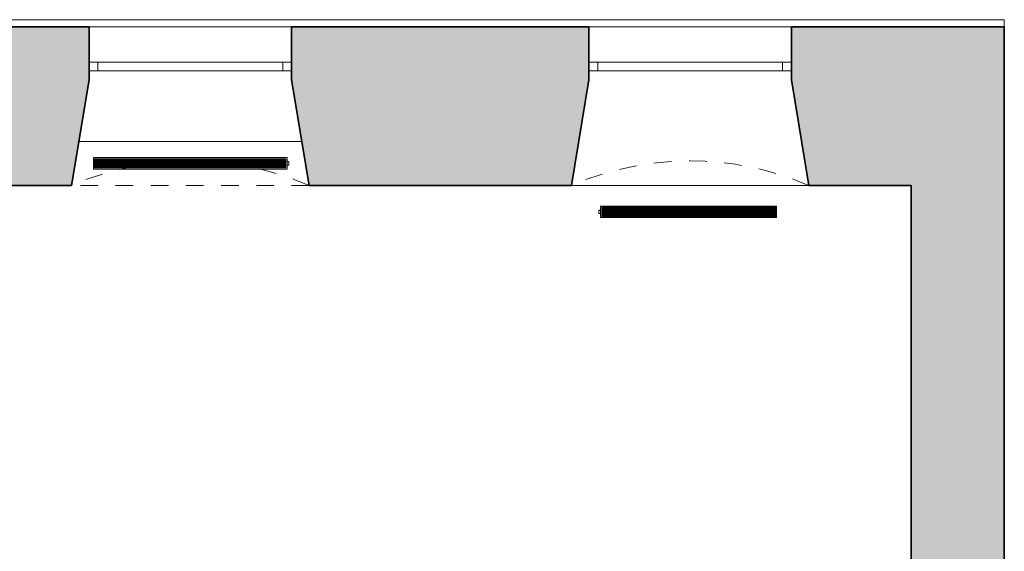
# Model space of a CAD drawing. Header units: metres. Extents: x -0.2 to 46.9, y -1.3 to 28.
# Tile 28 of 29: x 34.2 to 39.8, y 11.8 to 14.8. Entities that reach past the tile are written whole.
import ezdxf

# ---------------------------------------------------------------- set-up
doc = ezdxf.new("R2010")
doc.units = ezdxf.units.M
doc.linetypes.add('AV - Cerch_ 1 tecka 4mm', pattern=[0.006, 0.004, -0.001, 0, -0.001])
for name, color, linetype, lineweight in [('AV-SRAFY', 7, 'Continuous', 35), ('AV-STAVBA', 7, 'Continuous', 18), ('AV-VYBAVENI', 7, 'Continuous', 18)]:
    doc.layers.add(name, color=color, linetype=linetype, lineweight=lineweight)

# ---------------------------------------------------------------- blocks, each defined once
blk = doc.blocks.new('WI_2-2_bez středního sloupku_s příčlemi - 1150x2400-1162495-2NP')
at = {"layer": 'AV-STAVBA', "color": 254, "true_color": 0xcccccc}
for p, q in [((-0.575, 0.2), (-0.575, 0.25)), ((-0.575, 0.25), (0.575, 0.25)), ((-0.525, 0.2), (-0.525, 0.25)), ((0.525, 0.2), (0.525, 0.25)), ((0.575, 0.2), (0.575, 0.25)), ((-0.575, 0.2), (0.575, 0.2))]:
    blk.add_line(p, q, dxfattribs=at)
blk = doc.blocks.new('GM_Nika_zkosené ostění - v900-1163113-2NP')
at = {"layer": 'AV-STAVBA', "color": 254, "linetype": 'AV - Cerch_ 1 tecka 4mm', "lineweight": 13, "true_color": 0xcccccc}
blk.add_line((-0.55, 0.45), (0.8, 0.45), dxfattribs=at)
blk = doc.blocks.new('GM_Nika se zkoseným ostěním a klenutým nadpražím - 1150x2500_600-1162731-2NP')
at = {"layer": 'AV-STAVBA', "color": 254, "linetype": 'AV - Cerch_ 1 tecka 4mm', "lineweight": 13, "true_color": 0xcccccc}
for p, q in [((0.575, 0.45), (-0.575, 0.45)), ((0.675, -0.45), (-0.675, -0.45))]:
    blk.add_line(p, q, dxfattribs=at)
blk.add_arc((0, -2.0137), 1.7031, 66.651, 113.349, dxfattribs=at)
blk = doc.blocks.new('Řísma 2NP_ vnitroblok - Řísma 2NP_ vnitroblok-1646675-2NP')
at = {"layer": 'AV-STAVBA', "color": 254, "true_color": 0xcccccc}
for p, q in [((25.2351, 14.789), (39.7648, 14.789)), ((39.7648, 14.789), (39.7648, 14.7482))]:
    blk.add_line(p, q, dxfattribs=at)
blk = doc.blocks.new('D0089 - 1514 - OÚPSŘ_Benešova_rvt-1-2NP')
at = {"layer": 'AV-SRAFY', "lineweight": 5, "true_color": 0xcccccc}
h = blk.add_hatch(color=254, dxfattribs=at)
h.paths.add_polyline_path([(31.5148, 13.8482), (32.1548, 13.8482), (32.2548, 14.4484), (32.2548, 14.7482), (30.4048, 14.7482), (30.4048, 14.4484), (30.5048, 13.8482), (31.2348, 13.8482)])
h.paths.add_polyline_path([(34.0548, 13.8482), (34.4648, 13.8482), (34.5648, 14.4484), (34.5648, 14.7482), (33.4048, 14.7482), (33.4048, 14.4484), (33.5048, 13.8482), (33.9048, 13.8482)])
h.paths.add_polyline_path([(24.9848, 13.8482), (25.7148, 13.8482), (25.7148, 14.7482), (24.8448, 14.7482), (24.8448, 13.8482)])
h.paths.add_polyline_path([(38.6548, 13.8482), (39.2348, 13.8482), (39.2348, 14.7482), (38.5548, 14.7482), (38.5548, 14.4482), (38.6477, 13.8909)])
h.paths.add_polyline_path([(35.8148, 13.8482), (37.3048, 13.8482), (37.4048, 14.4482), (37.4048, 14.7482), (35.7148, 14.7482), (35.7148, 14.4484), (35.8077, 13.8909)])
h.paths.add_polyline_path([(27.5148, 13.8482), (29.1548, 13.8482), (29.2548, 14.4484), (29.2548, 14.7482), (27.5148, 14.7482), (27.5148, 13.8909)])
h.paths.add_polyline_path([(24.3948, 13.8482), (24.3948, 14.7482), (24.0648, 14.7482), (24.0648, 13.8482), (24.1348, 13.8482)])
at = {"layer": 'AV-SRAFY', "lineweight": 18, "true_color": 0xcccccc}
blk.add_hatch(color=254, dxfattribs=at).paths.add_polyline_path([(39.6414, 0.8282), (39.7648, 0.8282), (39.7648, 14.7482), (39.2348, 14.7482), (39.2348, 0.8282)])
at = {"layer": 'AV-STAVBA', "color": 254, "lineweight": 35, "true_color": 0xcccccc}
for p, q in [((33.4048, 14.7482), (34.5648, 14.7482)), ((34.5648, 14.4484), (34.5648, 14.7482)), ((37.4048, 14.7482), (35.7148, 14.7482)), ((35.7148, 14.4484), (35.7148, 14.7482)), ((37.4048, 14.4482), (37.4048, 14.7482)), ((38.5548, 14.7482), (39.2348, 14.7482)), ((38.5548, 14.4482), (38.5548, 14.7482)), ((39.7648, 14.7482), (39.2348, 14.7482)), ((39.7648, 0.8282), (39.7648, 14.7482)), ((34.4648, 13.8482), (34.5648, 14.4484)), ((35.8148, 13.8482), (35.7148, 14.4484)), ((37.3048, 13.8482), (37.4048, 14.4482)), ((38.6548, 13.8482), (38.5548, 14.4482)), ((34.0548, 13.8482), (34.4648, 13.8482)), ((35.8148, 13.8482), (37.3048, 13.8482)), ((39.2348, 13.8482), (38.6548, 13.8482)), ((39.2348, 13.8482), (39.2348, 8.3782))]:
    blk.add_line(p, q, dxfattribs=at)
at = {"layer": 'AV-STAVBA', "color": 254, "true_color": 0xcccccc}
for p, q in [((34.5648, 14.7482), (35.7148, 14.7482)), ((37.4048, 14.7482), (38.5548, 14.7482)), ((35.7731, 14.0982), (34.5065, 14.0982)), ((38.6548, 13.8482), (37.3048, 13.8482))]:
    blk.add_line(p, q, dxfattribs=at)
at = {"layer": 'AV-STAVBA', "color": 254, "lineweight": 18, "true_color": 0xcccccc}
for name, p in [('Řísma 2NP_ vnitroblok - Řísma 2NP_ vnitroblok-1646675-2NP', (0, 0)), ('GM_Nika se zkoseným ostěním a klenutým nadpražím - 1150x2500_600-1162731-2NP', (35.1398, 14.2982)), ('GM_Nika se zkoseným ostěním a klenutým nadpražím - 1150x2500_600-1162731-2NP', (37.9798, 14.2982)), ('WI_2-2_bez středního sloupku_s příčlemi - 1150x2400-1162495-2NP', (35.1398, 14.2982)), ('WI_2-2_bez středního sloupku_s příčlemi - 1150x2400-1162495-2NP', (37.9798, 14.2982))]:
    blk.add_blockref(name, p, dxfattribs=at)
at = {"layer": 'AV-STAVBA', "color": 254, "lineweight": 18, "true_color": 0xcccccc, "rotation": 180}
blk.add_blockref('GM_Nika_zkosené ostění - v900-1163113-2NP', (35.2648, 14.2982), dxfattribs=at)
blk = doc.blocks.new('PF_Deskový radiátor_připojení boční - 1000_550_66-848785-2NP')
at = {"layer": 'AV-VYBAVENI', "color": 5, "true_color": 0x0000ff}
for p, q in [((-0.5, 0.01), (-0.51, 0.01)), ((-0.51, 0.01), (-0.51, -0.01)), ((-0.51, 0.01), (-0.51, 0.0097)), ((-0.5, 0.01), (-0.51, 0.01)), ((-0.51, 0.01), (-0.51, 0.0097)), ((-0.51, 0.01), (-0.51, 0.0097)), ((0.5, 0.033), (-0.5, 0.033)), ((-0.5, 0.033), (-0.5, -0.033)), ((-0.493, -0.026), (-0.493, 0.026)), ((-0.493, 0.026), (0.493, 0.026)), ((-0.483, 0.026), (-0.486, 0.026)), ((-0.486, 0.026), (-0.486, -0.026)), ((-0.483, -0.026), (-0.483, 0.026)), ((-0.4745, 0.026), (-0.4775, 0.026)), ((-0.4775, 0.026), (-0.4775, -0.026)), ((-0.4745, -0.026), (-0.4745, 0.026)), ((-0.466, 0.026), (-0.469, 0.026)), ((-0.469, 0.026), (-0.469, -0.026)), ((-0.466, -0.026), (-0.466, 0.026)), ((-0.4575, 0.026), (-0.4605, 0.026)), ((-0.4605, 0.026), (-0.4605, -0.026)), ((-0.4575, -0.026), (-0.4575, 0.026)), ((-0.449, 0.026), (-0.452, 0.026)), ((-0.452, 0.026), (-0.452, -0.026)), ((-0.449, -0.026), (-0.449, 0.026)), ((-0.4405, 0.026), (-0.4435, 0.026)), ((-0.4435, 0.026), (-0.4435, -0.026)), ((-0.4405, -0.026), (-0.4405, 0.026)), ((-0.432, 0.026), (-0.435, 0.026)), ((-0.435, 0.026), (-0.435, -0.026)), ((-0.432, -0.026), (-0.432, 0.026)), ((-0.4235, 0.026), (-0.4265, 0.026)), ((-0.4265, 0.026), (-0.4265, -0.026)), ((-0.4235, -0.026), (-0.4235, 0.026)), ((-0.415, 0.026), (-0.418, 0.026)), ((-0.418, 0.026), (-0.418, -0.026)), ((-0.415, -0.026), (-0.415, 0.026)), ((-0.4065, 0.026), (-0.4095, 0.026)), ((-0.4095, 0.026), (-0.4095, -0.026)), ((-0.4065, -0.026), (-0.4065, 0.026)), ((-0.398, 0.026), (-0.401, 0.026)), ((-0.401, 0.026), (-0.401, -0.026)), ((-0.398, -0.026), (-0.398, 0.026)), ((-0.3895, 0.026), (-0.3925, 0.026)), ((-0.3925, 0.026), (-0.3925, -0.026)), ((-0.3895, -0.026), (-0.3895, 0.026)), ((-0.381, 0.026), (-0.384, 0.026)), ((-0.384, 0.026), (-0.384, -0.026)), ((-0.381, -0.026), (-0.381, 0.026)), ((-0.3725, 0.026), (-0.3755, 0.026)), ((-0.3755, 0.026), (-0.3755, -0.026)), ((-0.3725, -0.026), (-0.3725, 0.026)), ((-0.364, 0.026), (-0.367, 0.026)), ((-0.367, 0.026), (-0.367, -0.026)), ((-0.364, -0.026), (-0.364, 0.026)), ((-0.3555, 0.026), (-0.3585, 0.026)), ((-0.3585, 0.026), (-0.3585, -0.026)), ((-0.3555, -0.026), (-0.3555, 0.026)), ((-0.347, 0.026), (-0.35, 0.026)), ((-0.35, 0.026), (-0.35, -0.026)), ((-0.347, -0.026), (-0.347, 0.026)), ((-0.3385, 0.026), (-0.3415, 0.026)), ((-0.3415, 0.026), (-0.3415, -0.026)), ((-0.3385, -0.026), (-0.3385, 0.026)), ((-0.33, 0.026), (-0.333, 0.026)), ((-0.333, 0.026), (-0.333, -0.026)), ((-0.33, -0.026), (-0.33, 0.026)), ((-0.3215, 0.026), (-0.3245, 0.026)), ((-0.3245, 0.026), (-0.3245, -0.026)), ((-0.3215, -0.026), (-0.3215, 0.026)), ((-0.313, 0.026), (-0.316, 0.026)), ((-0.316, 0.026), (-0.316, -0.026)), ((-0.313, -0.026), (-0.313, 0.026)), ((-0.3045, 0.026), (-0.3075, 0.026)), ((-0.3075, 0.026), (-0.3075, -0.026)), ((-0.3045, -0.026), (-0.3045, 0.026)), ((-0.296, 0.026), (-0.299, 0.026)), ((-0.299, 0.026), (-0.299, -0.026)), ((-0.296, -0.026), (-0.296, 0.026)), ((-0.2875, 0.026), (-0.2905, 0.026)), ((-0.2905, 0.026), (-0.2905, -0.026)), ((-0.2875, -0.026), (-0.2875, 0.026)), ((-0.279, 0.026), (-0.282, 0.026)), ((-0.282, 0.026), (-0.282, -0.026)), ((-0.279, -0.026), (-0.279, 0.026)), ((-0.2705, 0.026), (-0.2735, 0.026)), ((-0.2735, 0.026), (-0.2735, -0.026)), ((-0.2705, -0.026), (-0.2705, 0.026)), ((-0.262, 0.026), (-0.265, 0.026)), ((-0.265, 0.026), (-0.265, -0.026)), ((-0.262, -0.026), (-0.262, 0.026)), ((-0.2535, 0.026), (-0.2565, 0.026)), ((-0.2565, 0.026), (-0.2565, -0.026)), ((-0.2535, -0.026), (-0.2535, 0.026)), ((-0.245, 0.026), (-0.248, 0.026)), ((-0.248, 0.026), (-0.248, -0.026)), ((-0.245, -0.026), (-0.245, 0.026)), ((-0.2365, 0.026), (-0.2395, 0.026)), ((-0.2395, 0.026), (-0.2395, -0.026)), ((-0.2365, -0.026), (-0.2365, 0.026)), ((-0.228, 0.026), (-0.231, 0.026)), ((-0.231, 0.026), (-0.231, -0.026)), ((-0.228, -0.026), (-0.228, 0.026)), ((-0.2195, 0.026), (-0.2225, 0.026)), ((-0.2225, 0.026), (-0.2225, -0.026)), ((-0.2195, -0.026), (-0.2195, 0.026)), ((-0.211, 0.026), (-0.214, 0.026)), ((-0.214, 0.026), (-0.214, -0.026)), ((-0.211, -0.026), (-0.211, 0.026)), ((-0.2025, 0.026), (-0.2055, 0.026)), ((-0.2055, 0.026), (-0.2055, -0.026)), ((-0.2025, -0.026), (-0.2025, 0.026)), ((-0.194, 0.026), (-0.197, 0.026)), ((-0.197, 0.026), (-0.197, -0.026)), ((-0.194, -0.026), (-0.194, 0.026)), ((-0.1855, 0.026), (-0.1885, 0.026)), ((-0.1885, 0.026), (-0.1885, -0.026)), ((-0.1855, -0.026), (-0.1855, 0.026)), ((-0.177, 0.026), (-0.18, 0.026)), ((-0.18, 0.026), (-0.18, -0.026)), ((-0.177, -0.026), (-0.177, 0.026)), ((-0.1685, 0.026), (-0.1715, 0.026)), ((-0.1715, 0.026), (-0.1715, -0.026)), ((-0.1685, -0.026), (-0.1685, 0.026)), ((-0.16, 0.026), (-0.163, 0.026)), ((-0.163, 0.026), (-0.163, -0.026)), ((-0.16, -0.026), (-0.16, 0.026)), ((-0.1515, 0.026), (-0.1545, 0.026)), ((-0.1545, 0.026), (-0.1545, -0.026)), ((-0.1515, -0.026), (-0.1515, 0.026)), ((-0.143, 0.026), (-0.146, 0.026)), ((-0.146, 0.026), (-0.146, -0.026)), ((-0.143, -0.026), (-0.143, 0.026)), ((-0.1345, 0.026), (-0.1375, 0.026)), ((-0.1375, 0.026), (-0.1375, -0.026)), ((-0.1345, -0.026), (-0.1345, 0.026)), ((-0.126, 0.026), (-0.129, 0.026)), ((-0.129, 0.026), (-0.129, -0.026)), ((-0.126, -0.026), (-0.126, 0.026)), ((-0.1175, 0.026), (-0.1205, 0.026)), ((-0.1205, 0.026), (-0.1205, -0.026)), ((-0.1175, -0.026), (-0.1175, 0.026)), ((-0.109, 0.026), (-0.112, 0.026)), ((-0.112, 0.026), (-0.112, -0.026)), ((-0.109, -0.026), (-0.109, 0.026)), ((-0.1005, 0.026), (-0.1035, 0.026)), ((-0.1035, 0.026), (-0.1035, -0.026)), ((-0.1005, -0.026), (-0.1005, 0.026)), ((-0.092, 0.026), (-0.095, 0.026)), ((-0.095, 0.026), (-0.095, -0.026)), ((-0.092, -0.026), (-0.092, 0.026)), ((-0.0835, 0.026), (-0.0865, 0.026)), ((-0.0865, 0.026), (-0.0865, -0.026)), ((-0.0835, -0.026), (-0.0835, 0.026)), ((-0.075, 0.026), (-0.078, 0.026)), ((-0.078, 0.026), (-0.078, -0.026)), ((-0.075, -0.026), (-0.075, 0.026)), ((-0.0665, 0.026), (-0.0695, 0.026)), ((-0.0695, 0.026), (-0.0695, -0.026)), ((-0.0665, -0.026), (-0.0665, 0.026)), ((-0.058, 0.026), (-0.061, 0.026)), ((-0.061, 0.026), (-0.061, -0.026)), ((-0.058, -0.026), (-0.058, 0.026)), ((-0.0495, 0.026), (-0.0525, 0.026)), ((-0.0525, 0.026), (-0.0525, -0.026)), ((-0.0495, -0.026), (-0.0495, 0.026)), ((-0.041, 0.026), (-0.044, 0.026)), ((-0.044, 0.026), (-0.044, -0.026)), ((-0.041, -0.026), (-0.041, 0.026)), ((-0.0325, 0.026), (-0.0355, 0.026)), ((-0.0355, 0.026), (-0.0355, -0.026)), ((-0.0325, -0.026), (-0.0325, 0.026)), ((-0.024, 0.026), (-0.027, 0.026)), ((-0.027, 0.026), (-0.027, -0.026)), ((-0.024, -0.026), (-0.024, 0.026)), ((-0.0155, 0.026), (-0.0185, 0.026)), ((-0.0185, 0.026), (-0.0185, -0.026)), ((-0.0155, -0.026), (-0.0155, 0.026)), ((-0.007, 0.026), (-0.01, 0.026)), ((-0.01, 0.026), (-0.01, -0.026)), ((-0.007, -0.026), (-0.007, 0.026)), ((0.0015, 0.026), (-0.0015, 0.026)), ((-0.0015, 0.026), (-0.0015, -0.026)), ((0.0015, -0.026), (0.0015, 0.026)), ((0.01, 0.026), (0.007, 0.026)), ((0.007, 0.026), (0.007, -0.026)), ((0.01, -0.026), (0.01, 0.026)), ((0.0185, 0.026), (0.0155, 0.026)), ((0.0155, 0.026), (0.0155, -0.026)), ((0.0185, -0.026), (0.0185, 0.026)), ((0.027, 0.026), (0.024, 0.026)), ((0.024, 0.026), (0.024, -0.026)), ((0.027, -0.026), (0.027, 0.026)), ((0.0355, 0.026), (0.0325, 0.026)), ((0.0325, 0.026), (0.0325, -0.026)), ((0.0355, -0.026), (0.0355, 0.026)), ((0.044, 0.026), (0.041, 0.026)), ((0.041, 0.026), (0.041, -0.026)), ((0.044, -0.026), (0.044, 0.026)), ((0.0525, 0.026), (0.0495, 0.026)), ((0.0495, 0.026), (0.0495, -0.026)), ((0.0525, -0.026), (0.0525, 0.026)), ((0.061, 0.026), (0.058, 0.026)), ((0.058, 0.026), (0.058, -0.026)), ((0.061, -0.026), (0.061, 0.026)), ((0.0695, 0.026), (0.0665, 0.026)), ((0.0665, 0.026), (0.0665, -0.026)), ((0.0695, -0.026), (0.0695, 0.026)), ((0.078, 0.026), (0.075, 0.026)), ((0.075, 0.026), (0.075, -0.026)), ((0.078, -0.026), (0.078, 0.026)), ((0.0865, 0.026), (0.0835, 0.026)), ((0.0835, 0.026), (0.0835, -0.026)), ((0.0865, -0.026), (0.0865, 0.026)), ((0.095, 0.026), (0.092, 0.026)), ((0.092, 0.026), (0.092, -0.026)), ((0.095, -0.026), (0.095, 0.026)), ((0.1035, 0.026), (0.1005, 0.026)), ((0.1005, 0.026), (0.1005, -0.026)), ((0.1035, -0.026), (0.1035, 0.026)), ((0.112, 0.026), (0.109, 0.026)), ((0.109, 0.026), (0.109, -0.026)), ((0.112, -0.026), (0.112, 0.026)), ((0.1205, 0.026), (0.1175, 0.026)), ((0.1175, 0.026), (0.1175, -0.026)), ((0.1205, -0.026), (0.1205, 0.026)), ((0.129, 0.026), (0.126, 0.026)), ((0.126, 0.026), (0.126, -0.026)), ((0.129, -0.026), (0.129, 0.026)), ((0.1375, 0.026), (0.1345, 0.026)), ((0.1345, 0.026), (0.1345, -0.026)), ((0.1375, -0.026), (0.1375, 0.026)), ((0.146, 0.026), (0.143, 0.026)), ((0.143, 0.026), (0.143, -0.026)), ((0.146, -0.026), (0.146, 0.026)), ((0.1545, 0.026), (0.1515, 0.026)), ((0.1515, 0.026), (0.1515, -0.026)), ((0.1545, -0.026), (0.1545, 0.026)), ((0.163, 0.026), (0.16, 0.026)), ((0.16, 0.026), (0.16, -0.026)), ((0.163, -0.026), (0.163, 0.026)), ((0.1715, 0.026), (0.1685, 0.026)), ((0.1685, 0.026), (0.1685, -0.026)), ((0.1715, -0.026), (0.1715, 0.026)), ((0.18, 0.026), (0.177, 0.026)), ((0.177, 0.026), (0.177, -0.026)), ((0.18, -0.026), (0.18, 0.026)), ((0.1885, 0.026), (0.1855, 0.026)), ((0.1855, 0.026), (0.1855, -0.026)), ((0.1885, -0.026), (0.1885, 0.026)), ((0.197, 0.026), (0.194, 0.026)), ((0.194, 0.026), (0.194, -0.026)), ((0.197, -0.026), (0.197, 0.026)), ((0.2055, 0.026), (0.2025, 0.026)), ((0.2025, 0.026), (0.2025, -0.026)), ((0.2055, -0.026), (0.2055, 0.026)), ((0.214, 0.026), (0.211, 0.026)), ((0.211, 0.026), (0.211, -0.026)), ((0.214, -0.026), (0.214, 0.026)), ((0.2225, 0.026), (0.2195, 0.026)), ((0.2195, 0.026), (0.2195, -0.026)), ((0.2225, -0.026), (0.2225, 0.026)), ((0.231, 0.026), (0.228, 0.026)), ((0.228, 0.026), (0.228, -0.026)), ((0.231, -0.026), (0.231, 0.026)), ((0.2395, 0.026), (0.2365, 0.026)), ((0.2365, 0.026), (0.2365, -0.026)), ((0.2395, -0.026), (0.2395, 0.026)), ((0.248, 0.026), (0.245, 0.026)), ((0.245, 0.026), (0.245, -0.026)), ((0.248, -0.026), (0.248, 0.026)), ((0.2565, 0.026), (0.2535, 0.026)), ((0.2535, 0.026), (0.2535, -0.026)), ((0.2565, -0.026), (0.2565, 0.026)), ((0.265, 0.026), (0.262, 0.026)), ((0.262, 0.026), (0.262, -0.026)), ((0.265, -0.026), (0.265, 0.026)), ((0.2735, 0.026), (0.2705, 0.026)), ((0.2705, 0.026), (0.2705, -0.026)), ((0.2735, -0.026), (0.2735, 0.026)), ((0.282, 0.026), (0.279, 0.026)), ((0.279, 0.026), (0.279, -0.026)), ((0.282, -0.026), (0.282, 0.026)), ((0.2905, 0.026), (0.2875, 0.026)), ((0.2875, 0.026), (0.2875, -0.026)), ((0.2905, -0.026), (0.2905, 0.026)), ((0.299, 0.026), (0.296, 0.026)), ((0.296, 0.026), (0.296, -0.026)), ((0.299, -0.026), (0.299, 0.026)), ((0.3075, 0.026), (0.3045, 0.026)), ((0.3045, 0.026), (0.3045, -0.026)), ((0.3075, -0.026), (0.3075, 0.026)), ((0.316, 0.026), (0.313, 0.026)), ((0.313, 0.026), (0.313, -0.026)), ((0.316, -0.026), (0.316, 0.026)), ((0.3245, 0.026), (0.3215, 0.026)), ((0.3215, 0.026), (0.3215, -0.026)), ((0.3245, -0.026), (0.3245, 0.026)), ((0.333, 0.026), (0.33, 0.026)), ((0.33, 0.026), (0.33, -0.026)), ((0.333, -0.026), (0.333, 0.026)), ((0.3415, 0.026), (0.3385, 0.026)), ((0.3385, 0.026), (0.3385, -0.026)), ((0.3415, -0.026), (0.3415, 0.026)), ((0.35, 0.026), (0.347, 0.026)), ((0.347, 0.026), (0.347, -0.026)), ((0.35, -0.026), (0.35, 0.026)), ((0.3585, 0.026), (0.3555, 0.026)), ((0.3555, 0.026), (0.3555, -0.026)), ((0.3585, -0.026), (0.3585, 0.026)), ((0.367, 0.026), (0.364, 0.026)), ((0.364, 0.026), (0.364, -0.026)), ((0.367, -0.026), (0.367, 0.026)), ((0.3755, 0.026), (0.3725, 0.026)), ((0.3725, 0.026), (0.3725, -0.026)), ((0.3755, -0.026), (0.3755, 0.026)), ((0.384, 0.026), (0.381, 0.026)), ((0.381, 0.026), (0.381, -0.026)), ((0.384, -0.026), (0.384, 0.026)), ((0.3925, 0.026), (0.3895, 0.026)), ((0.3895, 0.026), (0.3895, -0.026)), ((0.3925, -0.026), (0.3925, 0.026)), ((0.401, 0.026), (0.398, 0.026)), ((0.398, 0.026), (0.398, -0.026)), ((0.401, -0.026), (0.401, 0.026)), ((0.4095, 0.026), (0.4065, 0.026)), ((0.4065, 0.026), (0.4065, -0.026)), ((0.4095, -0.026), (0.4095, 0.026)), ((0.418, 0.026), (0.415, 0.026)), ((0.415, 0.026), (0.415, -0.026)), ((0.418, -0.026), (0.418, 0.026)), ((0.4265, 0.026), (0.4235, 0.026)), ((0.4235, 0.026), (0.4235, -0.026)), ((0.4265, -0.026), (0.4265, 0.026)), ((0.435, 0.026), (0.432, 0.026)), ((0.432, 0.026), (0.432, -0.026)), ((0.435, -0.026), (0.435, 0.026)), ((0.4435, 0.026), (0.4405, 0.026)), ((0.4405, 0.026), (0.4405, -0.026)), ((0.4435, -0.026), (0.4435, 0.026)), ((0.452, 0.026), (0.449, 0.026)), ((0.449, 0.026), (0.449, -0.026)), ((0.452, -0.026), (0.452, 0.026)), ((0.4605, 0.026), (0.4575, 0.026)), ((0.4575, 0.026), (0.4575, -0.026)), ((0.4605, -0.026), (0.4605, 0.026)), ((0.469, 0.026), (0.466, 0.026)), ((0.466, 0.026), (0.466, -0.026)), ((0.469, -0.026), (0.469, 0.026)), ((0.4775, 0.026), (0.4745, 0.026)), ((0.4745, 0.026), (0.4745, -0.026)), ((0.4775, -0.026), (0.4775, 0.026)), ((0.486, 0.026), (0.483, 0.026)), ((0.483, 0.026), (0.483, -0.026)), ((0.486, -0.026), (0.486, 0.026)), ((0.4945, 0.026), (0.4915, 0.026)), ((0.4915, 0.026), (0.4915, -0.026)), ((0.493, 0.026), (0.493, -0.026)), ((0.4945, -0.026), (0.4945, 0.026)), ((0.5, -0.033), (0.5, 0.033)), ((-0.51, -0.0097), (-0.51, -0.01)), ((-0.51, -0.0097), (-0.51, -0.01)), ((-0.51, -0.0097), (-0.51, -0.01)), ((-0.51, -0.01), (-0.5, -0.01)), ((-0.51, -0.01), (-0.5, -0.01)), ((-0.5, -0.033), (0.5, -0.033)), ((0.493, -0.026), (-0.493, -0.026)), ((-0.486, -0.026), (-0.483, -0.026)), ((-0.4775, -0.026), (-0.4745, -0.026)), ((-0.469, -0.026), (-0.466, -0.026)), ((-0.4605, -0.026), (-0.4575, -0.026)), ((-0.452, -0.026), (-0.449, -0.026)), ((-0.4435, -0.026), (-0.4405, -0.026)), ((-0.435, -0.026), (-0.432, -0.026)), ((-0.4265, -0.026), (-0.4235, -0.026)), ((-0.418, -0.026), (-0.415, -0.026)), ((-0.4095, -0.026), (-0.4065, -0.026)), ((-0.401, -0.026), (-0.398, -0.026)), ((-0.3925, -0.026), (-0.3895, -0.026)), ((-0.384, -0.026), (-0.381, -0.026)), ((-0.3755, -0.026), (-0.3725, -0.026)), ((-0.367, -0.026), (-0.364, -0.026)), ((-0.3585, -0.026), (-0.3555, -0.026)), ((-0.35, -0.026), (-0.347, -0.026)), ((-0.3415, -0.026), (-0.3385, -0.026)), ((-0.333, -0.026), (-0.33, -0.026)), ((-0.3245, -0.026), (-0.3215, -0.026)), ((-0.316, -0.026), (-0.313, -0.026)), ((-0.3075, -0.026), (-0.3045, -0.026)), ((-0.299, -0.026), (-0.296, -0.026)), ((-0.2905, -0.026), (-0.2875, -0.026)), ((-0.282, -0.026), (-0.279, -0.026)), ((-0.2735, -0.026), (-0.2705, -0.026)), ((-0.265, -0.026), (-0.262, -0.026)), ((-0.2565, -0.026), (-0.2535, -0.026)), ((-0.248, -0.026), (-0.245, -0.026)), ((-0.2395, -0.026), (-0.2365, -0.026)), ((-0.231, -0.026), (-0.228, -0.026)), ((-0.2225, -0.026), (-0.2195, -0.026)), ((-0.214, -0.026), (-0.211, -0.026)), ((-0.2055, -0.026), (-0.2025, -0.026)), ((-0.197, -0.026), (-0.194, -0.026)), ((-0.1885, -0.026), (-0.1855, -0.026)), ((-0.18, -0.026), (-0.177, -0.026)), ((-0.1715, -0.026), (-0.1685, -0.026)), ((-0.163, -0.026), (-0.16, -0.026)), ((-0.1545, -0.026), (-0.1515, -0.026)), ((-0.146, -0.026), (-0.143, -0.026)), ((-0.1375, -0.026), (-0.1345, -0.026)), ((-0.129, -0.026), (-0.126, -0.026)), ((-0.1205, -0.026), (-0.1175, -0.026)), ((-0.112, -0.026), (-0.109, -0.026)), ((-0.1035, -0.026), (-0.1005, -0.026)), ((-0.095, -0.026), (-0.092, -0.026)), ((-0.0865, -0.026), (-0.0835, -0.026)), ((-0.078, -0.026), (-0.075, -0.026)), ((-0.0695, -0.026), (-0.0665, -0.026)), ((-0.061, -0.026), (-0.058, -0.026)), ((-0.0525, -0.026), (-0.0495, -0.026)), ((-0.044, -0.026), (-0.041, -0.026)), ((-0.0355, -0.026), (-0.0325, -0.026)), ((-0.027, -0.026), (-0.024, -0.026)), ((-0.0185, -0.026), (-0.0155, -0.026)), ((-0.01, -0.026), (-0.007, -0.026)), ((-0.0015, -0.026), (0.0015, -0.026)), ((0.007, -0.026), (0.01, -0.026)), ((0.0155, -0.026), (0.0185, -0.026)), ((0.024, -0.026), (0.027, -0.026)), ((0.0325, -0.026), (0.0355, -0.026)), ((0.041, -0.026), (0.044, -0.026)), ((0.0495, -0.026), (0.0525, -0.026)), ((0.058, -0.026), (0.061, -0.026)), ((0.0665, -0.026), (0.0695, -0.026)), ((0.075, -0.026), (0.078, -0.026)), ((0.0835, -0.026), (0.0865, -0.026)), ((0.092, -0.026), (0.095, -0.026)), ((0.1005, -0.026), (0.1035, -0.026)), ((0.109, -0.026), (0.112, -0.026)), ((0.1175, -0.026), (0.1205, -0.026)), ((0.126, -0.026), (0.129, -0.026)), ((0.1345, -0.026), (0.1375, -0.026)), ((0.143, -0.026), (0.146, -0.026)), ((0.1515, -0.026), (0.1545, -0.026)), ((0.16, -0.026), (0.163, -0.026)), ((0.1685, -0.026), (0.1715, -0.026)), ((0.177, -0.026), (0.18, -0.026)), ((0.1855, -0.026), (0.1885, -0.026)), ((0.194, -0.026), (0.197, -0.026)), ((0.2025, -0.026), (0.2055, -0.026)), ((0.211, -0.026), (0.214, -0.026)), ((0.2195, -0.026), (0.2225, -0.026)), ((0.228, -0.026), (0.231, -0.026)), ((0.2365, -0.026), (0.2395, -0.026)), ((0.245, -0.026), (0.248, -0.026)), ((0.2535, -0.026), (0.2565, -0.026)), ((0.262, -0.026), (0.265, -0.026)), ((0.2705, -0.026), (0.2735, -0.026)), ((0.279, -0.026), (0.282, -0.026)), ((0.2875, -0.026), (0.2905, -0.026)), ((0.296, -0.026), (0.299, -0.026)), ((0.3045, -0.026), (0.3075, -0.026)), ((0.313, -0.026), (0.316, -0.026)), ((0.3215, -0.026), (0.3245, -0.026)), ((0.33, -0.026), (0.333, -0.026)), ((0.3385, -0.026), (0.3415, -0.026)), ((0.347, -0.026), (0.35, -0.026)), ((0.3555, -0.026), (0.3585, -0.026)), ((0.364, -0.026), (0.367, -0.026)), ((0.3725, -0.026), (0.3755, -0.026)), ((0.381, -0.026), (0.384, -0.026)), ((0.3895, -0.026), (0.3925, -0.026)), ((0.398, -0.026), (0.401, -0.026)), ((0.4065, -0.026), (0.4095, -0.026)), ((0.415, -0.026), (0.418, -0.026)), ((0.4235, -0.026), (0.4265, -0.026)), ((0.432, -0.026), (0.435, -0.026)), ((0.4405, -0.026), (0.4435, -0.026)), ((0.449, -0.026), (0.452, -0.026)), ((0.4575, -0.026), (0.4605, -0.026)), ((0.466, -0.026), (0.469, -0.026)), ((0.4745, -0.026), (0.4775, -0.026)), ((0.483, -0.026), (0.486, -0.026)), ((0.4915, -0.026), (0.4945, -0.026))]:
    blk.add_line(p, q, dxfattribs=at)
blk = doc.blocks.new('PF_Deskový radiátor_připojení boční - 1100_550_66-858451-2NP')
at = {"layer": 'AV-VYBAVENI', "color": 5, "true_color": 0x0000ff}
for p, q in [((-0.55, 0.01), (-0.56, 0.01)), ((-0.56, 0.01), (-0.56, -0.01)), ((-0.56, 0.01), (-0.56, 0.0097)), ((-0.55, 0.01), (-0.56, 0.01)), ((-0.56, 0.01), (-0.56, 0.0097)), ((-0.56, 0.01), (-0.56, 0.0097)), ((0.55, 0.033), (-0.55, 0.033)), ((-0.55, 0.033), (-0.55, -0.033)), ((-0.543, -0.026), (-0.543, 0.026)), ((-0.543, 0.026), (0.543, 0.026)), ((-0.533, 0.026), (-0.536, 0.026)), ((-0.536, 0.026), (-0.536, -0.026)), ((-0.533, -0.026), (-0.533, 0.026)), ((-0.5245, 0.026), (-0.5275, 0.026)), ((-0.5275, 0.026), (-0.5275, -0.026)), ((-0.5245, -0.026), (-0.5245, 0.026)), ((-0.516, 0.026), (-0.519, 0.026)), ((-0.519, 0.026), (-0.519, -0.026)), ((-0.516, -0.026), (-0.516, 0.026)), ((-0.5075, 0.026), (-0.5105, 0.026)), ((-0.5105, 0.026), (-0.5105, -0.026)), ((-0.5075, -0.026), (-0.5075, 0.026)), ((-0.499, 0.026), (-0.502, 0.026)), ((-0.502, 0.026), (-0.502, -0.026)), ((-0.499, -0.026), (-0.499, 0.026)), ((-0.4905, 0.026), (-0.4935, 0.026)), ((-0.4935, 0.026), (-0.4935, -0.026)), ((-0.4905, -0.026), (-0.4905, 0.026)), ((-0.482, 0.026), (-0.485, 0.026)), ((-0.485, 0.026), (-0.485, -0.026)), ((-0.482, -0.026), (-0.482, 0.026)), ((-0.4735, 0.026), (-0.4765, 0.026)), ((-0.4765, 0.026), (-0.4765, -0.026)), ((-0.4735, -0.026), (-0.4735, 0.026)), ((-0.465, 0.026), (-0.468, 0.026)), ((-0.468, 0.026), (-0.468, -0.026)), ((-0.465, -0.026), (-0.465, 0.026)), ((-0.4565, 0.026), (-0.4595, 0.026)), ((-0.4595, 0.026), (-0.4595, -0.026)), ((-0.4565, -0.026), (-0.4565, 0.026)), ((-0.448, 0.026), (-0.451, 0.026)), ((-0.451, 0.026), (-0.451, -0.026)), ((-0.448, -0.026), (-0.448, 0.026)), ((-0.4395, 0.026), (-0.4425, 0.026)), ((-0.4425, 0.026), (-0.4425, -0.026)), ((-0.4395, -0.026), (-0.4395, 0.026)), ((-0.431, 0.026), (-0.434, 0.026)), ((-0.434, 0.026), (-0.434, -0.026)), ((-0.431, -0.026), (-0.431, 0.026)), ((-0.4225, 0.026), (-0.4255, 0.026)), ((-0.4255, 0.026), (-0.4255, -0.026)), ((-0.4225, -0.026), (-0.4225, 0.026)), ((-0.414, 0.026), (-0.417, 0.026)), ((-0.417, 0.026), (-0.417, -0.026)), ((-0.414, -0.026), (-0.414, 0.026)), ((-0.4055, 0.026), (-0.4085, 0.026)), ((-0.4085, 0.026), (-0.4085, -0.026)), ((-0.4055, -0.026), (-0.4055, 0.026)), ((-0.397, 0.026), (-0.4, 0.026)), ((-0.4, 0.026), (-0.4, -0.026)), ((-0.397, -0.026), (-0.397, 0.026)), ((-0.3885, 0.026), (-0.3915, 0.026)), ((-0.3915, 0.026), (-0.3915, -0.026)), ((-0.3885, -0.026), (-0.3885, 0.026)), ((-0.38, 0.026), (-0.383, 0.026)), ((-0.383, 0.026), (-0.383, -0.026)), ((-0.38, -0.026), (-0.38, 0.026)), ((-0.3715, 0.026), (-0.3745, 0.026)), ((-0.3745, 0.026), (-0.3745, -0.026)), ((-0.3715, -0.026), (-0.3715, 0.026)), ((-0.363, 0.026), (-0.366, 0.026)), ((-0.366, 0.026), (-0.366, -0.026)), ((-0.363, -0.026), (-0.363, 0.026)), ((-0.3545, 0.026), (-0.3575, 0.026)), ((-0.3575, 0.026), (-0.3575, -0.026)), ((-0.3545, -0.026), (-0.3545, 0.026)), ((-0.346, 0.026), (-0.349, 0.026)), ((-0.349, 0.026), (-0.349, -0.026)), ((-0.346, -0.026), (-0.346, 0.026)), ((-0.3375, 0.026), (-0.3405, 0.026)), ((-0.3405, 0.026), (-0.3405, -0.026)), ((-0.3375, -0.026), (-0.3375, 0.026)), ((-0.329, 0.026), (-0.332, 0.026)), ((-0.332, 0.026), (-0.332, -0.026)), ((-0.329, -0.026), (-0.329, 0.026)), ((-0.3205, 0.026), (-0.3235, 0.026)), ((-0.3235, 0.026), (-0.3235, -0.026)), ((-0.3205, -0.026), (-0.3205, 0.026)), ((-0.312, 0.026), (-0.315, 0.026)), ((-0.315, 0.026), (-0.315, -0.026)), ((-0.312, -0.026), (-0.312, 0.026)), ((-0.3035, 0.026), (-0.3065, 0.026)), ((-0.3065, 0.026), (-0.3065, -0.026)), ((-0.3035, -0.026), (-0.3035, 0.026)), ((-0.295, 0.026), (-0.298, 0.026)), ((-0.298, 0.026), (-0.298, -0.026)), ((-0.295, -0.026), (-0.295, 0.026)), ((-0.2865, 0.026), (-0.2895, 0.026)), ((-0.2895, 0.026), (-0.2895, -0.026)), ((-0.2865, -0.026), (-0.2865, 0.026)), ((-0.278, 0.026), (-0.281, 0.026)), ((-0.281, 0.026), (-0.281, -0.026)), ((-0.278, -0.026), (-0.278, 0.026)), ((-0.2695, 0.026), (-0.2725, 0.026)), ((-0.2725, 0.026), (-0.2725, -0.026)), ((-0.2695, -0.026), (-0.2695, 0.026)), ((-0.261, 0.026), (-0.264, 0.026)), ((-0.264, 0.026), (-0.264, -0.026)), ((-0.261, -0.026), (-0.261, 0.026)), ((-0.2525, 0.026), (-0.2555, 0.026)), ((-0.2555, 0.026), (-0.2555, -0.026)), ((-0.2525, -0.026), (-0.2525, 0.026)), ((-0.244, 0.026), (-0.247, 0.026)), ((-0.247, 0.026), (-0.247, -0.026)), ((-0.244, -0.026), (-0.244, 0.026)), ((-0.2355, 0.026), (-0.2385, 0.026)), ((-0.2385, 0.026), (-0.2385, -0.026)), ((-0.2355, -0.026), (-0.2355, 0.026)), ((-0.227, 0.026), (-0.23, 0.026)), ((-0.23, 0.026), (-0.23, -0.026)), ((-0.227, -0.026), (-0.227, 0.026)), ((-0.2185, 0.026), (-0.2215, 0.026)), ((-0.2215, 0.026), (-0.2215, -0.026)), ((-0.2185, -0.026), (-0.2185, 0.026)), ((-0.21, 0.026), (-0.213, 0.026)), ((-0.213, 0.026), (-0.213, -0.026)), ((-0.21, -0.026), (-0.21, 0.026)), ((-0.2015, 0.026), (-0.2045, 0.026)), ((-0.2045, 0.026), (-0.2045, -0.026)), ((-0.2015, -0.026), (-0.2015, 0.026)), ((-0.193, 0.026), (-0.196, 0.026)), ((-0.196, 0.026), (-0.196, -0.026)), ((-0.193, -0.026), (-0.193, 0.026)), ((-0.1845, 0.026), (-0.1875, 0.026)), ((-0.1875, 0.026), (-0.1875, -0.026)), ((-0.1845, -0.026), (-0.1845, 0.026)), ((-0.176, 0.026), (-0.179, 0.026)), ((-0.179, 0.026), (-0.179, -0.026)), ((-0.176, -0.026), (-0.176, 0.026)), ((-0.1675, 0.026), (-0.1705, 0.026)), ((-0.1705, 0.026), (-0.1705, -0.026)), ((-0.1675, -0.026), (-0.1675, 0.026)), ((-0.159, 0.026), (-0.162, 0.026)), ((-0.162, 0.026), (-0.162, -0.026)), ((-0.159, -0.026), (-0.159, 0.026)), ((-0.1505, 0.026), (-0.1535, 0.026)), ((-0.1535, 0.026), (-0.1535, -0.026)), ((-0.1505, -0.026), (-0.1505, 0.026)), ((-0.142, 0.026), (-0.145, 0.026)), ((-0.145, 0.026), (-0.145, -0.026)), ((-0.142, -0.026), (-0.142, 0.026)), ((-0.1335, 0.026), (-0.1365, 0.026)), ((-0.1365, 0.026), (-0.1365, -0.026)), ((-0.1335, -0.026), (-0.1335, 0.026)), ((-0.125, 0.026), (-0.128, 0.026)), ((-0.128, 0.026), (-0.128, -0.026)), ((-0.125, -0.026), (-0.125, 0.026)), ((-0.1165, 0.026), (-0.1195, 0.026)), ((-0.1195, 0.026), (-0.1195, -0.026)), ((-0.1165, -0.026), (-0.1165, 0.026)), ((-0.108, 0.026), (-0.111, 0.026)), ((-0.111, 0.026), (-0.111, -0.026)), ((-0.108, -0.026), (-0.108, 0.026)), ((-0.0995, 0.026), (-0.1025, 0.026)), ((-0.1025, 0.026), (-0.1025, -0.026)), ((-0.0995, -0.026), (-0.0995, 0.026)), ((-0.091, 0.026), (-0.094, 0.026)), ((-0.094, 0.026), (-0.094, -0.026)), ((-0.091, -0.026), (-0.091, 0.026)), ((-0.0825, 0.026), (-0.0855, 0.026)), ((-0.0855, 0.026), (-0.0855, -0.026)), ((-0.0825, -0.026), (-0.0825, 0.026)), ((-0.074, 0.026), (-0.077, 0.026)), ((-0.077, 0.026), (-0.077, -0.026)), ((-0.074, -0.026), (-0.074, 0.026)), ((-0.0655, 0.026), (-0.0685, 0.026)), ((-0.0685, 0.026), (-0.0685, -0.026)), ((-0.0655, -0.026), (-0.0655, 0.026)), ((-0.057, 0.026), (-0.06, 0.026)), ((-0.06, 0.026), (-0.06, -0.026)), ((-0.057, -0.026), (-0.057, 0.026)), ((-0.0485, 0.026), (-0.0515, 0.026)), ((-0.0515, 0.026), (-0.0515, -0.026)), ((-0.0485, -0.026), (-0.0485, 0.026)), ((-0.04, 0.026), (-0.043, 0.026)), ((-0.043, 0.026), (-0.043, -0.026)), ((-0.04, -0.026), (-0.04, 0.026)), ((-0.0315, 0.026), (-0.0345, 0.026)), ((-0.0345, 0.026), (-0.0345, -0.026)), ((-0.0315, -0.026), (-0.0315, 0.026)), ((-0.023, 0.026), (-0.026, 0.026)), ((-0.026, 0.026), (-0.026, -0.026)), ((-0.023, -0.026), (-0.023, 0.026)), ((-0.0145, 0.026), (-0.0175, 0.026)), ((-0.0175, 0.026), (-0.0175, -0.026)), ((-0.0145, -0.026), (-0.0145, 0.026)), ((-0.006, 0.026), (-0.009, 0.026)), ((-0.009, 0.026), (-0.009, -0.026)), ((-0.006, -0.026), (-0.006, 0.026)), ((0.0025, 0.026), (-0.0005, 0.026)), ((-0.0005, 0.026), (-0.0005, -0.026)), ((0.0025, -0.026), (0.0025, 0.026)), ((0.011, 0.026), (0.008, 0.026)), ((0.008, 0.026), (0.008, -0.026)), ((0.011, -0.026), (0.011, 0.026)), ((0.0195, 0.026), (0.0165, 0.026)), ((0.0165, 0.026), (0.0165, -0.026)), ((0.0195, -0.026), (0.0195, 0.026)), ((0.028, 0.026), (0.025, 0.026)), ((0.025, 0.026), (0.025, -0.026)), ((0.028, -0.026), (0.028, 0.026)), ((0.0365, 0.026), (0.0335, 0.026)), ((0.0335, 0.026), (0.0335, -0.026)), ((0.0365, -0.026), (0.0365, 0.026)), ((0.045, 0.026), (0.042, 0.026)), ((0.042, 0.026), (0.042, -0.026)), ((0.045, -0.026), (0.045, 0.026)), ((0.0535, 0.026), (0.0505, 0.026)), ((0.0505, 0.026), (0.0505, -0.026)), ((0.0535, -0.026), (0.0535, 0.026)), ((0.062, 0.026), (0.059, 0.026)), ((0.059, 0.026), (0.059, -0.026)), ((0.062, -0.026), (0.062, 0.026)), ((0.0705, 0.026), (0.0675, 0.026)), ((0.0675, 0.026), (0.0675, -0.026)), ((0.0705, -0.026), (0.0705, 0.026)), ((0.079, 0.026), (0.076, 0.026)), ((0.076, 0.026), (0.076, -0.026)), ((0.079, -0.026), (0.079, 0.026)), ((0.0875, 0.026), (0.0845, 0.026)), ((0.0845, 0.026), (0.0845, -0.026)), ((0.0875, -0.026), (0.0875, 0.026)), ((0.096, 0.026), (0.093, 0.026)), ((0.093, 0.026), (0.093, -0.026)), ((0.096, -0.026), (0.096, 0.026)), ((0.1045, 0.026), (0.1015, 0.026)), ((0.1015, 0.026), (0.1015, -0.026)), ((0.1045, -0.026), (0.1045, 0.026)), ((0.113, 0.026), (0.11, 0.026)), ((0.11, 0.026), (0.11, -0.026)), ((0.113, -0.026), (0.113, 0.026)), ((0.1215, 0.026), (0.1185, 0.026)), ((0.1185, 0.026), (0.1185, -0.026)), ((0.1215, -0.026), (0.1215, 0.026)), ((0.13, 0.026), (0.127, 0.026)), ((0.127, 0.026), (0.127, -0.026)), ((0.13, -0.026), (0.13, 0.026)), ((0.1385, 0.026), (0.1355, 0.026)), ((0.1355, 0.026), (0.1355, -0.026)), ((0.1385, -0.026), (0.1385, 0.026)), ((0.147, 0.026), (0.144, 0.026)), ((0.144, 0.026), (0.144, -0.026)), ((0.147, -0.026), (0.147, 0.026)), ((0.1555, 0.026), (0.1525, 0.026)), ((0.1525, 0.026), (0.1525, -0.026)), ((0.1555, -0.026), (0.1555, 0.026)), ((0.164, 0.026), (0.161, 0.026)), ((0.161, 0.026), (0.161, -0.026)), ((0.164, -0.026), (0.164, 0.026)), ((0.1725, 0.026), (0.1695, 0.026)), ((0.1695, 0.026), (0.1695, -0.026)), ((0.1725, -0.026), (0.1725, 0.026)), ((0.181, 0.026), (0.178, 0.026)), ((0.178, 0.026), (0.178, -0.026)), ((0.181, -0.026), (0.181, 0.026)), ((0.1895, 0.026), (0.1865, 0.026)), ((0.1865, 0.026), (0.1865, -0.026)), ((0.1895, -0.026), (0.1895, 0.026)), ((0.198, 0.026), (0.195, 0.026)), ((0.195, 0.026), (0.195, -0.026)), ((0.198, -0.026), (0.198, 0.026)), ((0.2065, 0.026), (0.2035, 0.026)), ((0.2035, 0.026), (0.2035, -0.026)), ((0.2065, -0.026), (0.2065, 0.026)), ((0.215, 0.026), (0.212, 0.026)), ((0.212, 0.026), (0.212, -0.026)), ((0.215, -0.026), (0.215, 0.026)), ((0.2235, 0.026), (0.2205, 0.026)), ((0.2205, 0.026), (0.2205, -0.026)), ((0.2235, -0.026), (0.2235, 0.026)), ((0.232, 0.026), (0.229, 0.026)), ((0.229, 0.026), (0.229, -0.026)), ((0.232, -0.026), (0.232, 0.026)), ((0.2405, 0.026), (0.2375, 0.026)), ((0.2375, 0.026), (0.2375, -0.026)), ((0.2405, -0.026), (0.2405, 0.026)), ((0.249, 0.026), (0.246, 0.026)), ((0.246, 0.026), (0.246, -0.026)), ((0.249, -0.026), (0.249, 0.026)), ((0.2575, 0.026), (0.2545, 0.026)), ((0.2545, 0.026), (0.2545, -0.026)), ((0.2575, -0.026), (0.2575, 0.026)), ((0.266, 0.026), (0.263, 0.026)), ((0.263, 0.026), (0.263, -0.026)), ((0.266, -0.026), (0.266, 0.026)), ((0.2745, 0.026), (0.2715, 0.026)), ((0.2715, 0.026), (0.2715, -0.026)), ((0.2745, -0.026), (0.2745, 0.026)), ((0.283, 0.026), (0.28, 0.026)), ((0.28, 0.026), (0.28, -0.026)), ((0.283, -0.026), (0.283, 0.026)), ((0.2915, 0.026), (0.2885, 0.026)), ((0.2885, 0.026), (0.2885, -0.026)), ((0.2915, -0.026), (0.2915, 0.026)), ((0.3, 0.026), (0.297, 0.026)), ((0.297, 0.026), (0.297, -0.026)), ((0.3, -0.026), (0.3, 0.026)), ((0.3085, 0.026), (0.3055, 0.026)), ((0.3055, 0.026), (0.3055, -0.026)), ((0.3085, -0.026), (0.3085, 0.026)), ((0.317, 0.026), (0.314, 0.026)), ((0.314, 0.026), (0.314, -0.026)), ((0.317, -0.026), (0.317, 0.026)), ((0.3255, 0.026), (0.3225, 0.026)), ((0.3225, 0.026), (0.3225, -0.026)), ((0.3255, -0.026), (0.3255, 0.026)), ((0.334, 0.026), (0.331, 0.026)), ((0.331, 0.026), (0.331, -0.026)), ((0.334, -0.026), (0.334, 0.026)), ((0.3425, 0.026), (0.3395, 0.026)), ((0.3395, 0.026), (0.3395, -0.026)), ((0.3425, -0.026), (0.3425, 0.026)), ((0.351, 0.026), (0.348, 0.026)), ((0.348, 0.026), (0.348, -0.026)), ((0.351, -0.026), (0.351, 0.026)), ((0.3595, 0.026), (0.3565, 0.026)), ((0.3565, 0.026), (0.3565, -0.026)), ((0.3595, -0.026), (0.3595, 0.026)), ((0.368, 0.026), (0.365, 0.026)), ((0.365, 0.026), (0.365, -0.026)), ((0.368, -0.026), (0.368, 0.026)), ((0.3765, 0.026), (0.3735, 0.026)), ((0.3735, 0.026), (0.3735, -0.026)), ((0.3765, -0.026), (0.3765, 0.026)), ((0.385, 0.026), (0.382, 0.026)), ((0.382, 0.026), (0.382, -0.026)), ((0.385, -0.026), (0.385, 0.026)), ((0.3935, 0.026), (0.3905, 0.026)), ((0.3905, 0.026), (0.3905, -0.026)), ((0.3935, -0.026), (0.3935, 0.026)), ((0.402, 0.026), (0.399, 0.026)), ((0.399, 0.026), (0.399, -0.026)), ((0.402, -0.026), (0.402, 0.026)), ((0.4105, 0.026), (0.4075, 0.026)), ((0.4075, 0.026), (0.4075, -0.026)), ((0.4105, -0.026), (0.4105, 0.026)), ((0.419, 0.026), (0.416, 0.026)), ((0.416, 0.026), (0.416, -0.026)), ((0.419, -0.026), (0.419, 0.026)), ((0.4275, 0.026), (0.4245, 0.026)), ((0.4245, 0.026), (0.4245, -0.026)), ((0.4275, -0.026), (0.4275, 0.026)), ((0.436, 0.026), (0.433, 0.026)), ((0.433, 0.026), (0.433, -0.026)), ((0.436, -0.026), (0.436, 0.026)), ((0.4445, 0.026), (0.4415, 0.026)), ((0.4415, 0.026), (0.4415, -0.026)), ((0.4445, -0.026), (0.4445, 0.026)), ((0.453, 0.026), (0.45, 0.026)), ((0.45, 0.026), (0.45, -0.026)), ((0.453, -0.026), (0.453, 0.026)), ((0.4615, 0.026), (0.4585, 0.026)), ((0.4585, 0.026), (0.4585, -0.026)), ((0.4615, -0.026), (0.4615, 0.026)), ((0.47, 0.026), (0.467, 0.026)), ((0.467, 0.026), (0.467, -0.026)), ((0.47, -0.026), (0.47, 0.026)), ((0.4785, 0.026), (0.4755, 0.026)), ((0.4755, 0.026), (0.4755, -0.026)), ((0.4785, -0.026), (0.4785, 0.026)), ((0.487, 0.026), (0.484, 0.026)), ((0.484, 0.026), (0.484, -0.026)), ((0.487, -0.026), (0.487, 0.026)), ((0.4955, 0.026), (0.4925, 0.026)), ((0.4925, 0.026), (0.4925, -0.026)), ((0.4955, -0.026), (0.4955, 0.026)), ((0.504, 0.026), (0.501, 0.026)), ((0.501, 0.026), (0.501, -0.026)), ((0.504, -0.026), (0.504, 0.026)), ((0.5125, 0.026), (0.5095, 0.026)), ((0.5095, 0.026), (0.5095, -0.026)), ((0.5125, -0.026), (0.5125, 0.026)), ((0.521, 0.026), (0.518, 0.026)), ((0.518, 0.026), (0.518, -0.026)), ((0.521, -0.026), (0.521, 0.026)), ((0.5295, 0.026), (0.5265, 0.026)), ((0.5265, 0.026), (0.5265, -0.026)), ((0.5295, -0.026), (0.5295, 0.026)), ((0.538, 0.026), (0.535, 0.026)), ((0.535, 0.026), (0.535, -0.026)), ((0.538, -0.026), (0.538, 0.026)), ((0.543, 0.026), (0.543, -0.026)), ((0.5465, 0.026), (0.5435, 0.026)), ((0.5435, 0.026), (0.5435, -0.026)), ((0.5465, -0.026), (0.5465, 0.026)), ((0.55, -0.033), (0.55, 0.033)), ((-0.56, -0.0097), (-0.56, -0.01)), ((-0.56, -0.0097), (-0.56, -0.01)), ((-0.56, -0.0097), (-0.56, -0.01)), ((-0.56, -0.01), (-0.55, -0.01)), ((-0.56, -0.01), (-0.55, -0.01)), ((-0.55, -0.033), (0.55, -0.033)), ((0.543, -0.026), (-0.543, -0.026)), ((-0.536, -0.026), (-0.533, -0.026)), ((-0.5275, -0.026), (-0.5245, -0.026)), ((-0.519, -0.026), (-0.516, -0.026)), ((-0.5105, -0.026), (-0.5075, -0.026)), ((-0.502, -0.026), (-0.499, -0.026)), ((-0.4935, -0.026), (-0.4905, -0.026)), ((-0.485, -0.026), (-0.482, -0.026)), ((-0.4765, -0.026), (-0.4735, -0.026)), ((-0.468, -0.026), (-0.465, -0.026)), ((-0.4595, -0.026), (-0.4565, -0.026)), ((-0.451, -0.026), (-0.448, -0.026)), ((-0.4425, -0.026), (-0.4395, -0.026)), ((-0.434, -0.026), (-0.431, -0.026)), ((-0.4255, -0.026), (-0.4225, -0.026)), ((-0.417, -0.026), (-0.414, -0.026)), ((-0.4085, -0.026), (-0.4055, -0.026)), ((-0.4, -0.026), (-0.397, -0.026)), ((-0.3915, -0.026), (-0.3885, -0.026)), ((-0.383, -0.026), (-0.38, -0.026)), ((-0.3745, -0.026), (-0.3715, -0.026)), ((-0.366, -0.026), (-0.363, -0.026)), ((-0.3575, -0.026), (-0.3545, -0.026)), ((-0.349, -0.026), (-0.346, -0.026)), ((-0.3405, -0.026), (-0.3375, -0.026)), ((-0.332, -0.026), (-0.329, -0.026)), ((-0.3235, -0.026), (-0.3205, -0.026)), ((-0.315, -0.026), (-0.312, -0.026)), ((-0.3065, -0.026), (-0.3035, -0.026)), ((-0.298, -0.026), (-0.295, -0.026)), ((-0.2895, -0.026), (-0.2865, -0.026)), ((-0.281, -0.026), (-0.278, -0.026)), ((-0.2725, -0.026), (-0.2695, -0.026)), ((-0.264, -0.026), (-0.261, -0.026)), ((-0.2555, -0.026), (-0.2525, -0.026)), ((-0.247, -0.026), (-0.244, -0.026)), ((-0.2385, -0.026), (-0.2355, -0.026)), ((-0.23, -0.026), (-0.227, -0.026)), ((-0.2215, -0.026), (-0.2185, -0.026)), ((-0.213, -0.026), (-0.21, -0.026)), ((-0.2045, -0.026), (-0.2015, -0.026)), ((-0.196, -0.026), (-0.193, -0.026)), ((-0.1875, -0.026), (-0.1845, -0.026)), ((-0.179, -0.026), (-0.176, -0.026)), ((-0.1705, -0.026), (-0.1675, -0.026)), ((-0.162, -0.026), (-0.159, -0.026)), ((-0.1535, -0.026), (-0.1505, -0.026)), ((-0.145, -0.026), (-0.142, -0.026)), ((-0.1365, -0.026), (-0.1335, -0.026)), ((-0.128, -0.026), (-0.125, -0.026)), ((-0.1195, -0.026), (-0.1165, -0.026)), ((-0.111, -0.026), (-0.108, -0.026)), ((-0.1025, -0.026), (-0.0995, -0.026)), ((-0.094, -0.026), (-0.091, -0.026)), ((-0.0855, -0.026), (-0.0825, -0.026)), ((-0.077, -0.026), (-0.074, -0.026)), ((-0.0685, -0.026), (-0.0655, -0.026)), ((-0.06, -0.026), (-0.057, -0.026)), ((-0.0515, -0.026), (-0.0485, -0.026)), ((-0.043, -0.026), (-0.04, -0.026)), ((-0.0345, -0.026), (-0.0315, -0.026)), ((-0.026, -0.026), (-0.023, -0.026)), ((-0.0175, -0.026), (-0.0145, -0.026)), ((-0.009, -0.026), (-0.006, -0.026)), ((-0.0005, -0.026), (0.0025, -0.026)), ((0.008, -0.026), (0.011, -0.026)), ((0.0165, -0.026), (0.0195, -0.026)), ((0.025, -0.026), (0.028, -0.026)), ((0.0335, -0.026), (0.0365, -0.026)), ((0.042, -0.026), (0.045, -0.026)), ((0.0505, -0.026), (0.0535, -0.026)), ((0.059, -0.026), (0.062, -0.026)), ((0.0675, -0.026), (0.0705, -0.026)), ((0.076, -0.026), (0.079, -0.026)), ((0.0845, -0.026), (0.0875, -0.026)), ((0.093, -0.026), (0.096, -0.026)), ((0.1015, -0.026), (0.1045, -0.026)), ((0.11, -0.026), (0.113, -0.026)), ((0.1185, -0.026), (0.1215, -0.026)), ((0.127, -0.026), (0.13, -0.026)), ((0.1355, -0.026), (0.1385, -0.026)), ((0.144, -0.026), (0.147, -0.026)), ((0.1525, -0.026), (0.1555, -0.026)), ((0.161, -0.026), (0.164, -0.026)), ((0.1695, -0.026), (0.1725, -0.026)), ((0.178, -0.026), (0.181, -0.026)), ((0.1865, -0.026), (0.1895, -0.026)), ((0.195, -0.026), (0.198, -0.026)), ((0.2035, -0.026), (0.2065, -0.026)), ((0.212, -0.026), (0.215, -0.026)), ((0.2205, -0.026), (0.2235, -0.026)), ((0.229, -0.026), (0.232, -0.026)), ((0.2375, -0.026), (0.2405, -0.026)), ((0.246, -0.026), (0.249, -0.026)), ((0.2545, -0.026), (0.2575, -0.026)), ((0.263, -0.026), (0.266, -0.026)), ((0.2715, -0.026), (0.2745, -0.026)), ((0.28, -0.026), (0.283, -0.026)), ((0.2885, -0.026), (0.2915, -0.026)), ((0.297, -0.026), (0.3, -0.026)), ((0.3055, -0.026), (0.3085, -0.026)), ((0.314, -0.026), (0.317, -0.026)), ((0.3225, -0.026), (0.3255, -0.026)), ((0.331, -0.026), (0.334, -0.026)), ((0.3395, -0.026), (0.3425, -0.026)), ((0.348, -0.026), (0.351, -0.026)), ((0.3565, -0.026), (0.3595, -0.026)), ((0.365, -0.026), (0.368, -0.026)), ((0.3735, -0.026), (0.3765, -0.026)), ((0.382, -0.026), (0.385, -0.026)), ((0.3905, -0.026), (0.3935, -0.026)), ((0.399, -0.026), (0.402, -0.026)), ((0.4075, -0.026), (0.4105, -0.026)), ((0.416, -0.026), (0.419, -0.026)), ((0.4245, -0.026), (0.4275, -0.026)), ((0.433, -0.026), (0.436, -0.026)), ((0.4415, -0.026), (0.4445, -0.026)), ((0.45, -0.026), (0.453, -0.026)), ((0.4585, -0.026), (0.4615, -0.026)), ((0.467, -0.026), (0.47, -0.026)), ((0.4755, -0.026), (0.4785, -0.026)), ((0.484, -0.026), (0.487, -0.026)), ((0.4925, -0.026), (0.4955, -0.026)), ((0.501, -0.026), (0.504, -0.026)), ((0.5095, -0.026), (0.5125, -0.026)), ((0.518, -0.026), (0.521, -0.026)), ((0.5265, -0.026), (0.5295, -0.026)), ((0.535, -0.026), (0.538, -0.026)), ((0.5435, -0.026), (0.5465, -0.026))]:
    blk.add_line(p, q, dxfattribs=at)

msp = doc.modelspace()

# ---------------------------------------------------------------- block references
at = {"lineweight": 5}
msp.add_blockref('D0089 - 1514 - OÚPSŘ_Benešova_rvt-1-2NP', (0, 0), dxfattribs=at)
at = {"layer": 'AV-VYBAVENI', "color": 5, "true_color": 0x0000ff, "rotation": 180}
msp.add_blockref('PF_Deskový radiátor_připojení boční - 1100_550_66-858451-2NP', (35.1398, 13.9732), dxfattribs=at)
at = {"layer": 'AV-VYBAVENI', "color": 5, "true_color": 0x0000ff}
msp.add_blockref('PF_Deskový radiátor_připojení boční - 1000_550_66-848785-2NP', (37.9701, 13.6982), dxfattribs=at)

doc.saveas('drawing.dxf')
